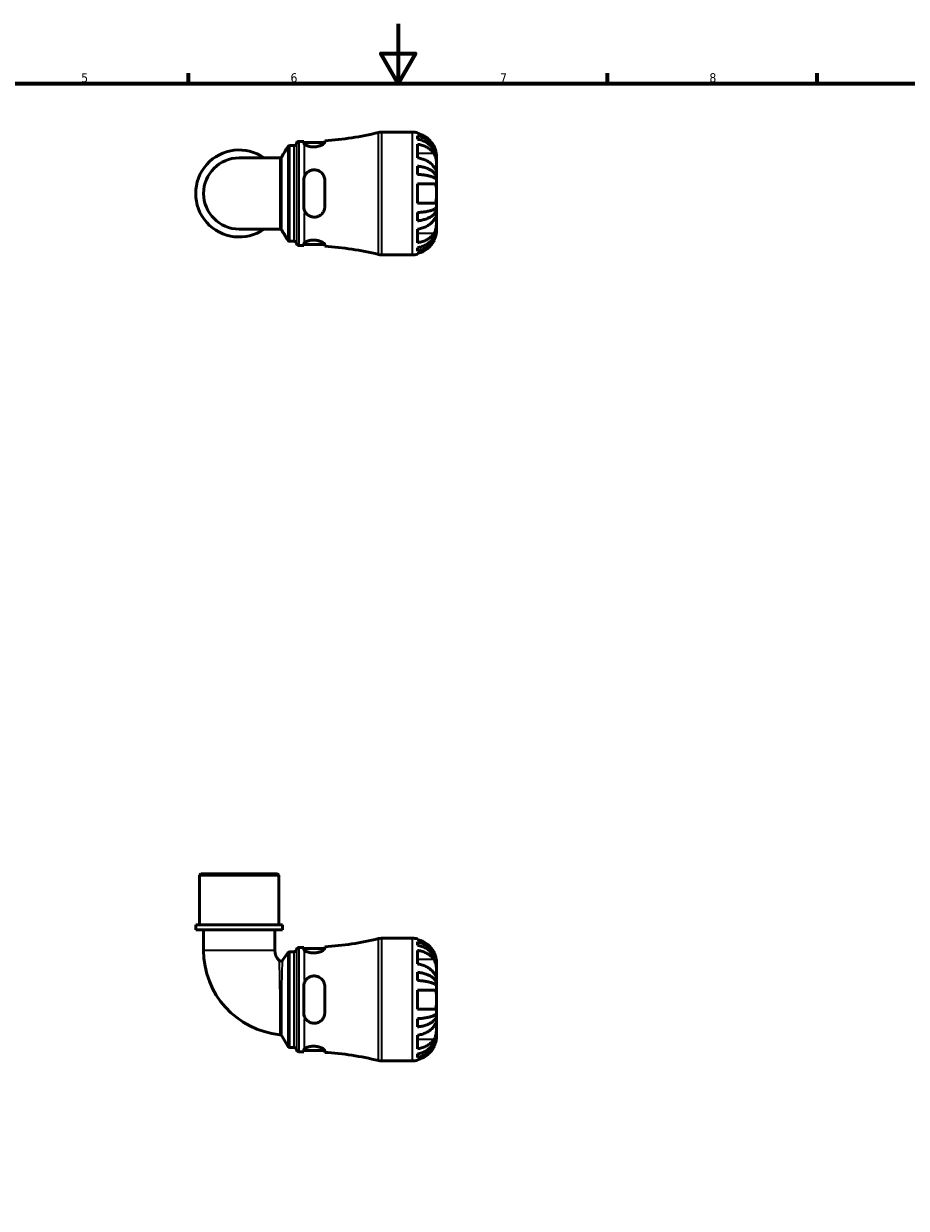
# Model space of a CAD drawing. Header units: millimetres. Extents: x 0 to 902, y -198 to 594.
# Tile 3 of 5: x 295 to 590, y 198 to 594. Entities that reach past the tile are written whole.
import ezdxf

# ---------------------------------------------------------------- set-up
doc = ezdxf.new("R2010")
doc.units = ezdxf.units.MM
for name, color, linetype, lineweight in [('Border (ANSI)', 7, 'Continuous', 70), ('Visible (ANSI)', 7, 'Continuous', 50), ('Visible Narrow (ANSI)', 7, 'Continuous', 35)]:
    doc.layers.add(name, color=color, linetype=linetype, lineweight=lineweight)
doc.styles.add('Note Text (ANSI)', font='tahoma.ttf')

# ---------------------------------------------------------------- blocks, each defined once
blk = doc.blocks.new('Borders Default Border')
at = {"layer": 'Border (ANSI)'}
for p, q in [((350.42, 574), (350.42, 577.45)), ((490.58, 574), (490.58, 577.45)), ((560.67, 574), (560.67, 577.45))]:
    blk.add_line(p, q, dxfattribs=at)
at = {"layer": 'Border (ANSI)', "flags": 128}
for points in [[(420.5, 594), (420.5, 574), (414.73, 584), (426.27, 584), (420.5, 574)], [(20, 20), (20, 574), (821, 574), (821, 20), (20, 20)]]:
    blk.add_lwpolyline(points, dxfattribs=at)
at = {"layer": 'Border (ANSI)', "color": 230, "true_color": 0xff0080, "char_height": 3.05, "attachment_point": 7, "style": 'Note Text (ANSI)'}
for s, insert in [('5', (314.48, 574.34)), ('6', (384.49, 574.34)), ('7', (454.6, 574.4)), ('8', (524.63, 574.33))]:
    blk.add_mtext(s, dxfattribs=dict(at, insert=insert))

msp = doc.modelspace()

# ---------------------------------------------------------------- linework, layer by layer
at = {"layer": 'Visible (ANSI)'}
for p, q in [((387.307, 554.663), (388.937, 554.663)), ((388.937, 554.663), (388.937, 554.098)), ((395.937, 554.323), (395.937, 554.88)), ((414.914, 557.738), (425.319, 557.738)), ((426.919, 557.576), (426.919, 557.323)), ((426.919, 556.549), (426.919, 555.405)), ((384.254, 553.228), (385.68, 553.228)), ((388.937, 554.263), (395.93, 554.263)), ((426.919, 553.703), (426.919, 549.178)), ((380.895, 549.136), (367.319, 549.136)), ((433.319, 548.934), (433.311, 548.934)), ((433.319, 548.934), (433.319, 549.738)), ((433.319, 548.627), (433.319, 548.934)), ((433.319, 546.077), (433.319, 548.627)), ((426.919, 546.381), (426.919, 543.619)), ((433.319, 542.389), (433.319, 546.077)), ((388.937, 541.638), (388.937, 532.838)), ((395.937, 532.838), (395.937, 541.638)), ((426.919, 540.438), (426.919, 534.038)), ((433.319, 542.389), (432.76, 542.389)), ((433.319, 541.65), (433.319, 542.389)), ((433.319, 537.238), (433.319, 541.65)), ((433.319, 532.826), (433.319, 537.238)), ((426.919, 530.857), (426.919, 528.095)), ((433.319, 532.087), (432.76, 532.087)), ((433.319, 532.087), (433.319, 532.826)), ((433.319, 528.399), (433.319, 532.087)), ((433.319, 525.848), (433.319, 528.399)), ((367.319, 525.34), (380.895, 525.34)), ((426.919, 525.298), (426.919, 520.773)), ((433.319, 525.542), (433.311, 525.542)), ((433.319, 525.542), (433.319, 525.848)), ((433.319, 524.738), (433.319, 525.542)), ((384.254, 521.248), (385.68, 521.248)), ((387.307, 519.813), (388.937, 519.813)), ((388.937, 520.378), (388.937, 519.813)), ((388.937, 520.213), (395.93, 520.213)), ((395.937, 519.596), (395.937, 520.153)), ((426.919, 519.071), (426.919, 517.927)), ((414.914, 516.738), (425.319, 516.738)), ((426.919, 517.153), (426.919, 516.9)), ((354.509, 309.741), (354.099, 309.331)), ((380.54, 309.331), (354.099, 309.331)), ((354.099, 292.741), (354.099, 309.331)), ((354.509, 309.741), (380.13, 309.741)), ((380.13, 309.741), (380.54, 309.331)), ((380.54, 292.741), (380.54, 309.331)), ((381.862, 292.741), (352.777, 292.741)), ((352.777, 291.041), (352.777, 292.741)), ((381.862, 291.041), (352.777, 291.041)), ((355.421, 291.041), (355.421, 284.209)), ((379.218, 291.041), (379.218, 284.209)), ((381.862, 291.041), (381.862, 292.741)), ((387.307, 285.166), (388.937, 285.166)), ((388.937, 285.166), (388.937, 284.602)), ((395.937, 284.826), (395.937, 285.383)), ((414.914, 288.241), (425.319, 288.241)), ((426.919, 288.08), (426.919, 287.826)), ((426.919, 287.053), (426.919, 285.909)), ((381.928, 280.989), (383.543, 283.371)), ((384.221, 283.731), (385.68, 283.731)), ((388.937, 284.766), (395.93, 284.766)), ((426.919, 284.206), (426.919, 279.681)), ((433.319, 279.437), (433.311, 279.437)), ((433.319, 279.437), (433.319, 280.241)), ((433.319, 279.131), (433.319, 279.437)), ((433.319, 276.58), (433.319, 279.131)), ((426.919, 276.884), (426.919, 274.122)), ((433.319, 272.892), (433.319, 276.58)), ((388.937, 272.141), (388.937, 263.341)), ((395.937, 263.341), (395.937, 272.141)), ((426.919, 270.941), (426.919, 264.541)), ((433.319, 272.892), (432.76, 272.892)), ((433.319, 272.153), (433.319, 272.892)), ((433.319, 267.741), (433.319, 272.153)), ((433.319, 263.33), (433.319, 267.741)), ((433.319, 262.591), (432.76, 262.591)), ((433.319, 262.591), (433.319, 263.33)), ((433.319, 258.902), (433.319, 262.591)), ((426.919, 261.36), (426.919, 258.598)), ((433.319, 256.352), (433.319, 258.902)), ((383.55, 252.161), (381.577, 255.579)), ((426.919, 255.802), (426.919, 251.276)), ((433.319, 256.046), (433.311, 256.046)), ((433.319, 256.046), (433.319, 256.352)), ((433.319, 255.241), (433.319, 256.046)), ((384.26, 251.751), (385.68, 251.751)), ((387.307, 250.316), (388.937, 250.316)), ((388.937, 250.881), (388.937, 250.316)), ((388.937, 250.716), (395.93, 250.716)), ((395.937, 250.099), (395.937, 250.657)), ((426.919, 249.574), (426.919, 248.43)), ((414.914, 247.241), (425.319, 247.241)), ((426.919, 247.656), (426.919, 247.403))]:
    msp.add_line(p, q, dxfattribs=at)
for centre, radius, start, end in [((387.307, 553.843), 0.82, 90, 172.81924), ((389.187, 659.726), 105.063, 273.68364, 283.63164), ((414.914, 553.638), 4.1, 90, 103.63164), ((425.319, 549.738), 8, 78.46304, 90), ((367.319, 537.238), 14.543, 54.9032, 305.0968), ((385.68, 554.048), 0.82, 270, 352.81924), ((367.319, 537.238), 11.898, 90, 270), ((385.68, 520.428), 0.82, 7.18076, 90), ((387.307, 520.633), 0.82, 187.18076, 270), ((389.187, 414.75), 105.063, 76.36836, 86.31636), ((414.914, 520.838), 4.1, 256.36836, 270), ((425.319, 524.738), 8, 270, 281.53696), ((387.307, 284.346), 0.82, 90, 172.81924), ((389.187, 390.229), 105.063, 273.68364, 283.63164), ((414.914, 284.141), 4.1, 90, 103.63164), ((425.319, 280.241), 8, 78.46304, 90), ((383.787, 284.209), 28.366, 180, 264.25757), ((383.787, 284.209), 4.569, 180, 227.40141), ((384.221, 282.911), 0.82, 90, 145.86958), ((385.68, 284.551), 0.82, 270, 352.81924), ((381.249, 281.449), 0.82, 227.40141, 325.86958), ((380.866, 255.169), 0.82, 30, 84.25757), ((384.26, 252.571), 0.82, 210, 270), ((385.68, 250.931), 0.82, 7.18076, 90), ((387.307, 251.136), 0.82, 187.18076, 270), ((389.187, 145.254), 105.063, 76.36836, 86.31636), ((414.914, 251.341), 4.1, 256.36836, 270), ((425.319, 255.241), 8, 270, 281.53696)]:
    msp.add_arc(centre, radius, start, end, dxfattribs=at)
for points, knots in [([(432.502, 552.938), (432.346, 553.262), (432.162, 553.589), (431.655, 554.356), (431.305, 554.779), (430.605, 555.484), (430.191, 555.833), (429.297, 556.435), (428.818, 556.688), (427.923, 557.061), (427.427, 557.218), (426.919, 557.323)], [4.03217579, 4.03217579, 4.03217579, 4.03217579, 4.13513094, 4.13513094, 4.28512034, 4.28512034, 4.43331426, 4.43331426, 4.58150818, 4.58150818, 4.72425651, 4.72425651, 4.72425651, 4.72425651]), ([(426.919, 556.549), (427.432, 556.448), (427.934, 556.295), (428.834, 555.934), (429.313, 555.69), (430.208, 555.11), (430.623, 554.774), (431.322, 554.097), (431.669, 553.693), (432.268, 552.824), (432.519, 552.359), (432.898, 551.472), (433.06, 550.968), (433.27, 549.94), (433.319, 549.415), (433.319, 548.934)], [0.1517731, 0.1517731, 0.1517731, 0.1517731, 0.2959053, 0.2959053, 0.44402, 0.44402, 0.5921347, 0.5921347, 0.7405595, 0.7405595, 0.8889844, 0.8889844, 1.0379976, 1.0379976, 1.1870108, 1.1870108, 1.1870108, 1.1870108]), ([(433.319, 548.627), (433.319, 549.055), (433.27, 549.523), (433.06, 550.438), (432.898, 550.887), (432.519, 551.676), (432.268, 552.09), (431.669, 552.864), (431.322, 553.223), (430.623, 553.825), (430.208, 554.125), (429.313, 554.64), (428.834, 554.857), (427.934, 555.179), (427.432, 555.315), (426.919, 555.405)], [3.5727317, 3.5727317, 3.5727317, 3.5727317, 3.721745, 3.721745, 3.8707582, 3.8707582, 4.019183, 4.019183, 4.1676079, 4.1676079, 4.3157226, 4.3157226, 4.4638373, 4.4638373, 4.6079695, 4.6079695, 4.6079695, 4.6079695]), ([(383.548, 552.826), (383.561, 552.846), (383.575, 552.87), (383.614, 552.922), (383.638, 552.951), (383.702, 553.016), (383.742, 553.052), (383.847, 553.123), (383.913, 553.158), (384.07, 553.211), (384.162, 553.228), (384.254, 553.228)], [3.1404659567, 3.1404659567, 3.1404659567, 3.1404659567, 3.1406939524, 3.1406939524, 3.1409219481, 3.1409219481, 3.1411499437, 3.1411499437, 3.1413779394, 3.1413779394, 3.1416059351, 3.1416059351, 3.1416059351, 3.1416059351]), ([(395.937, 554.323), (395.937, 554.279), (395.925, 554.233), (395.836, 554.049), (395.685, 553.895), (395.225, 553.572), (394.912, 553.403), (394.205, 553.125), (393.829, 553.013), (393.039, 552.863), (392.639, 552.823), (391.817, 552.82), (391.41, 552.861), (390.639, 553.009), (390.285, 553.118), (389.638, 553.386), (389.367, 553.549), (389.187, 553.705)], [-1.003941, -1.003941, -1.003941, -1.003941, -0.951779, -0.951779, -0.8096244, -0.8096244, -0.6614293, -0.6614293, -0.5314993, -0.5314993, -0.4100475, -0.4100475, -0.2839859, -0.2839859, -0.1527824, -0.1527824, -0.000048, -0.000048, -0.000048, -0.000048]), ([(426.919, 553.703), (427.427, 553.629), (427.923, 553.517), (428.818, 553.254), (429.297, 553.075), (430.191, 552.649), (430.605, 552.403), (431.305, 551.904), (431.655, 551.605), (432.162, 551.063), (432.346, 550.832), (432.502, 550.602)], [0.1517835, 0.1517835, 0.1517835, 0.1517835, 0.29453183, 0.29453183, 0.44272575, 0.44272575, 0.59091966, 0.59091966, 0.74090906, 0.74090906, 0.84386421, 0.84386421, 0.84386421, 0.84386421]), ([(433.319, 549.738), (433.319, 549.738), (433.321, 549.815), (433.309, 550.091), (433.297, 550.269), (433.239, 550.7), (433.195, 550.945), (433.083, 551.402), (433.027, 551.598), (432.897, 551.996), (432.824, 552.196), (432.668, 552.578), (432.588, 552.759), (432.502, 552.938)], [-2.21111993, -2.21111993, -2.21111993, -2.21111993, -2.0898399, -2.0898399, -1.98614814, -1.98614814, -1.88775858, -1.88775858, -1.81973063, -1.81973063, -1.75376732, -1.75376732, -1.69399568, -1.69399568, -1.69399568, -1.69399568]), ([(432.502, 550.602), (432.569, 550.503), (432.634, 550.396), (432.78, 550.118), (432.858, 549.941), (432.993, 549.565), (433.05, 549.369), (433.164, 548.884), (433.211, 548.594), (433.289, 547.896), (433.306, 547.495), (433.321, 546.73), (433.319, 546.376), (433.319, 546.077)], [-0.51605321, -0.51605321, -0.51605321, -0.51605321, -0.46927389, -0.46927389, -0.40272959, -0.40272959, -0.33754407, -0.33754407, -0.24860938, -0.24860938, -0.12674173, -0.12674173, 0, 0, 0, 0]), ([(380.895, 549.136), (380.983, 549.136), (381.07, 549.151), (381.225, 549.201), (381.292, 549.236), (381.399, 549.306), (381.44, 549.342), (381.506, 549.408), (381.531, 549.438), (381.571, 549.491), (381.586, 549.515), (381.599, 549.536), (381.6, 549.537), (381.6, 549.538)], [-1.5567542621, -1.5567542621, -1.5567542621, -1.5567542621, -1.555340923, -1.555340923, -1.5538739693, -1.5538739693, -1.5524070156, -1.5524070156, -1.5509400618, -1.5509400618, -1.5494731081, -1.5494731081, -1.5494194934, -1.5494194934, -1.5494194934, -1.5494194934]), ([(432.502, 546.077), (432.346, 546.306), (432.162, 546.537), (431.655, 547.08), (431.305, 547.378), (430.605, 547.877), (430.191, 548.124), (429.297, 548.549), (428.818, 548.728), (427.923, 548.992), (427.427, 549.103), (426.919, 549.178)], [4.03217579, 4.03217579, 4.03217579, 4.03217579, 4.13513094, 4.13513094, 4.28512034, 4.28512034, 4.43331426, 4.43331426, 4.58150818, 4.58150818, 4.72425651, 4.72425651, 4.72425651, 4.72425651]), ([(389.187, 542.937), (389.33, 543.296), (389.532, 543.629), (390.052, 544.233), (390.375, 544.497), (391.091, 544.893), (391.474, 545.028), (392.282, 545.159), (392.694, 545.152), (393.507, 544.997), (393.895, 544.846), (394.663, 544.383), (395.021, 544.047), (395.577, 543.258), (395.773, 542.805), (395.914, 542.098), (395.937, 541.869), (395.937, 541.638)], [-1.0740187, -1.0740187, -1.0740187, -1.0740187, -0.9522333, -0.9522333, -0.8233641, -0.8233641, -0.7007073, -0.7007073, -0.5768392, -0.5768392, -0.4496686, -0.4496686, -0.2965852, -0.2965852, -0.1421387, -0.1421387, -0.0703326, -0.0703326, -0.0703326, -0.0703326]), ([(426.919, 546.381), (427.432, 546.328), (427.934, 546.248), (428.834, 546.058), (429.313, 545.931), (430.208, 545.627), (430.623, 545.45), (431.322, 545.095), (431.669, 544.884), (432.268, 544.428), (432.519, 544.184), (432.898, 543.719), (433.06, 543.455), (433.27, 542.916), (433.319, 542.641), (433.319, 542.389)], [0.1517731, 0.1517731, 0.1517731, 0.1517731, 0.2959053, 0.2959053, 0.44402, 0.44402, 0.5921347, 0.5921347, 0.7405595, 0.7405595, 0.8889844, 0.8889844, 1.0379976, 1.0379976, 1.1870108, 1.1870108, 1.1870108, 1.1870108]), ([(433.319, 541.65), (433.319, 541.774), (433.27, 541.91), (433.06, 542.176), (432.898, 542.306), (432.519, 542.535), (432.268, 542.656), (431.669, 542.881), (431.322, 542.985), (430.623, 543.16), (430.208, 543.247), (429.313, 543.397), (428.834, 543.46), (427.934, 543.553), (427.432, 543.593), (426.919, 543.619)], [3.5727317, 3.5727317, 3.5727317, 3.5727317, 3.721745, 3.721745, 3.8707582, 3.8707582, 4.019183, 4.019183, 4.1676079, 4.1676079, 4.3157226, 4.3157226, 4.4638373, 4.4638373, 4.6079695, 4.6079695, 4.6079695, 4.6079695]), ([(433.319, 546.077), (433.319, 545.929), (433.319, 545.796), (433.318, 545.556), (433.317, 545.452), (433.306, 545.242), (433.292, 545.167), (433.23, 545.126), (433.185, 545.154), (433.073, 545.275), (433.017, 545.345), (432.886, 545.521), (432.813, 545.625), (432.66, 545.845), (432.583, 545.957), (432.502, 546.077)], [0, 0, 0, 0, 0.0626039, 0.0626039, 0.12946018, 0.12946018, 0.23227607, 0.23227607, 0.32766079, 0.32766079, 0.39439512, 0.39439512, 0.45981717, 0.45981717, 0.51643089, 0.51643089, 0.51643089, 0.51643089]), ([(426.919, 540.438), (427.427, 540.438), (427.923, 540.438), (428.818, 540.438), (429.297, 540.438), (430.191, 540.438), (430.605, 540.438), (431.305, 540.438), (431.655, 540.438), (432.162, 540.438), (432.346, 540.438), (432.502, 540.438)], [0.1517835, 0.1517835, 0.1517835, 0.1517835, 0.29453183, 0.29453183, 0.44272575, 0.44272575, 0.59091966, 0.59091966, 0.74090906, 0.74090906, 0.84386421, 0.84386421, 0.84386421, 0.84386421]), ([(432.502, 540.438), (432.567, 540.438), (432.629, 540.429), (432.776, 540.385), (432.855, 540.337), (432.992, 540.201), (433.05, 540.114), (433.164, 539.862), (433.211, 539.683), (433.289, 539.184), (433.306, 538.843), (433.321, 538.078), (433.319, 537.66), (433.319, 537.238)], [-0.5159245, -0.5159245, -0.5159245, -0.5159245, -0.47074715, -0.47074715, -0.40311077, -0.40311077, -0.33740557, -0.33740557, -0.24866964, -0.24866964, -0.12673966, -0.12673966, 0, 0, 0, 0]), ([(433.319, 537.238), (433.319, 536.834), (433.321, 536.433), (433.309, 535.738), (433.297, 535.44), (433.239, 534.928), (433.195, 534.714), (433.083, 534.422), (433.027, 534.324), (432.897, 534.173), (432.824, 534.119), (432.668, 534.053), (432.588, 534.038), (432.502, 534.038)], [-2.21111993, -2.21111993, -2.21111993, -2.21111993, -2.0898399, -2.0898399, -1.98614814, -1.98614814, -1.88775858, -1.88775858, -1.81973063, -1.81973063, -1.75376732, -1.75376732, -1.69399568, -1.69399568, -1.69399568, -1.69399568]), ([(395.937, 532.838), (395.937, 532.67), (395.925, 532.503), (395.836, 531.889), (395.685, 531.46), (395.225, 530.672), (394.912, 530.319), (394.205, 529.789), (393.829, 529.599), (393.039, 529.367), (392.639, 529.321), (391.817, 529.368), (391.41, 529.466), (390.639, 529.805), (390.285, 530.046), (389.638, 530.68), (389.367, 531.089), (389.187, 531.539)], [-1.003941, -1.003941, -1.003941, -1.003941, -0.951779, -0.951779, -0.8096244, -0.8096244, -0.6614293, -0.6614293, -0.5314993, -0.5314993, -0.4100475, -0.4100475, -0.2839859, -0.2839859, -0.1527824, -0.1527824, -0.000048, -0.000048, -0.000048, -0.000048]), ([(432.502, 534.038), (432.346, 534.038), (432.162, 534.038), (431.655, 534.038), (431.305, 534.038), (430.605, 534.038), (430.191, 534.038), (429.297, 534.038), (428.818, 534.038), (427.923, 534.038), (427.427, 534.038), (426.919, 534.038)], [4.03217579, 4.03217579, 4.03217579, 4.03217579, 4.13513094, 4.13513094, 4.28512034, 4.28512034, 4.43331426, 4.43331426, 4.58150818, 4.58150818, 4.72425651, 4.72425651, 4.72425651, 4.72425651]), ([(426.919, 530.857), (427.432, 530.883), (427.934, 530.923), (428.834, 531.016), (429.313, 531.079), (430.208, 531.229), (430.623, 531.316), (431.322, 531.491), (431.669, 531.595), (432.268, 531.82), (432.519, 531.941), (432.898, 532.17), (433.06, 532.3), (433.27, 532.566), (433.319, 532.702), (433.319, 532.826)], [0.1517731, 0.1517731, 0.1517731, 0.1517731, 0.2959053, 0.2959053, 0.44402, 0.44402, 0.5921347, 0.5921347, 0.7405595, 0.7405595, 0.8889844, 0.8889844, 1.0379976, 1.0379976, 1.1870108, 1.1870108, 1.1870108, 1.1870108]), ([(433.319, 532.087), (433.319, 531.835), (433.27, 531.56), (433.06, 531.021), (432.898, 530.757), (432.519, 530.292), (432.268, 530.048), (431.669, 529.592), (431.322, 529.38), (430.623, 529.025), (430.208, 528.849), (429.313, 528.545), (428.834, 528.418), (427.934, 528.228), (427.432, 528.148), (426.919, 528.095)], [3.5727317, 3.5727317, 3.5727317, 3.5727317, 3.721745, 3.721745, 3.8707582, 3.8707582, 4.019183, 4.019183, 4.1676079, 4.1676079, 4.3157226, 4.3157226, 4.4638373, 4.4638373, 4.6079695, 4.6079695, 4.6079695, 4.6079695]), ([(426.919, 525.298), (427.427, 525.373), (427.923, 525.484), (428.818, 525.748), (429.297, 525.927), (430.191, 526.352), (430.605, 526.599), (431.305, 527.098), (431.655, 527.396), (432.162, 527.939), (432.346, 528.17), (432.502, 528.399)], [0.1517835, 0.1517835, 0.1517835, 0.1517835, 0.29453183, 0.29453183, 0.44272575, 0.44272575, 0.59091966, 0.59091966, 0.74090906, 0.74090906, 0.84386421, 0.84386421, 0.84386421, 0.84386421]), ([(432.502, 528.399), (432.569, 528.499), (432.634, 528.593), (432.78, 528.805), (432.858, 528.915), (432.993, 529.1), (433.05, 529.174), (433.164, 529.303), (433.211, 529.34), (433.289, 529.331), (433.306, 529.25), (433.321, 528.934), (433.319, 528.698), (433.319, 528.399)], [-0.51605321, -0.51605321, -0.51605321, -0.51605321, -0.46927389, -0.46927389, -0.40272959, -0.40272959, -0.33754407, -0.33754407, -0.24860938, -0.24860938, -0.12674173, -0.12674173, 0, 0, 0, 0]), ([(433.319, 528.399), (433.319, 528.252), (433.319, 528.09), (433.318, 527.731), (433.317, 527.534), (433.306, 527.01), (433.292, 526.674), (433.23, 526.019), (433.185, 525.705), (433.073, 525.191), (433.017, 524.988), (432.886, 524.607), (432.813, 524.43), (432.66, 524.124), (432.583, 523.994), (432.502, 523.874)], [0, 0, 0, 0, 0.0626039, 0.0626039, 0.12946018, 0.12946018, 0.23227607, 0.23227607, 0.32766079, 0.32766079, 0.39439512, 0.39439512, 0.45981717, 0.45981717, 0.51643089, 0.51643089, 0.51643089, 0.51643089]), ([(381.6, 524.938), (381.588, 524.959), (381.573, 524.982), (381.534, 525.035), (381.509, 525.065), (381.445, 525.13), (381.404, 525.166), (381.299, 525.236), (381.233, 525.271), (381.077, 525.323), (380.986, 525.34), (380.895, 525.34)], [1.5494339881, 1.5494339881, 1.5494339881, 1.5494339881, 1.5509009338, 1.5509009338, 1.5523678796, 1.5523678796, 1.5538348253, 1.5538348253, 1.5553017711, 1.5553017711, 1.5567687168, 1.5567687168, 1.5567687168, 1.5567687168]), ([(426.919, 519.071), (427.432, 519.161), (427.934, 519.297), (428.834, 519.619), (429.313, 519.836), (430.208, 520.351), (430.623, 520.65), (431.322, 521.253), (431.669, 521.612), (432.268, 522.386), (432.519, 522.8), (432.898, 523.589), (433.06, 524.038), (433.27, 524.953), (433.319, 525.42), (433.319, 525.848)], [0.1517731, 0.1517731, 0.1517731, 0.1517731, 0.2959053, 0.2959053, 0.44402, 0.44402, 0.5921347, 0.5921347, 0.7405595, 0.7405595, 0.8889844, 0.8889844, 1.0379976, 1.0379976, 1.1870108, 1.1870108, 1.1870108, 1.1870108]), ([(433.319, 525.542), (433.319, 525.061), (433.27, 524.536), (433.06, 523.507), (432.898, 523.004), (432.519, 522.117), (432.268, 521.652), (431.669, 520.782), (431.322, 520.379), (430.623, 519.702), (430.208, 519.366), (429.313, 518.786), (428.834, 518.542), (427.934, 518.181), (427.432, 518.028), (426.919, 517.927)], [3.5727317, 3.5727317, 3.5727317, 3.5727317, 3.721745, 3.721745, 3.8707582, 3.8707582, 4.019183, 4.019183, 4.1676079, 4.1676079, 4.3157226, 4.3157226, 4.4638373, 4.4638373, 4.6079695, 4.6079695, 4.6079695, 4.6079695]), ([(432.502, 523.874), (432.346, 523.644), (432.162, 523.413), (431.655, 522.871), (431.305, 522.572), (430.605, 522.073), (430.191, 521.827), (429.297, 521.401), (428.818, 521.222), (427.923, 520.959), (427.427, 520.847), (426.919, 520.773)], [4.03217579, 4.03217579, 4.03217579, 4.03217579, 4.13513094, 4.13513094, 4.28512034, 4.28512034, 4.43331426, 4.43331426, 4.58150818, 4.58150818, 4.72425651, 4.72425651, 4.72425651, 4.72425651]), ([(432.502, 521.538), (432.567, 521.674), (432.629, 521.811), (432.776, 522.156), (432.855, 522.363), (432.992, 522.764), (433.05, 522.957), (433.164, 523.392), (433.211, 523.623), (433.289, 524.111), (433.306, 524.336), (433.321, 524.654), (433.319, 524.738), (433.319, 524.738)], [-0.5159245, -0.5159245, -0.5159245, -0.5159245, -0.47074715, -0.47074715, -0.40311077, -0.40311077, -0.33740557, -0.33740557, -0.24866964, -0.24866964, -0.12673966, -0.12673966, 0, 0, 0, 0]), ([(384.254, 521.248), (384.167, 521.248), (384.08, 521.263), (383.924, 521.313), (383.857, 521.347), (383.75, 521.418), (383.708, 521.454), (383.643, 521.52), (383.618, 521.549), (383.578, 521.602), (383.563, 521.626), (383.55, 521.648), (383.549, 521.649), (383.548, 521.65)], [6.2831886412, 6.2831886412, 6.2831886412, 6.2831886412, 6.2834044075, 6.2834044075, 6.2836324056, 6.2836324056, 6.2838604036, 6.2838604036, 6.2840884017, 6.2840884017, 6.2843163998, 6.2843163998, 6.2843286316, 6.2843286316, 6.2843286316, 6.2843286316]), ([(389.187, 520.771), (389.33, 520.895), (389.532, 521.024), (390.052, 521.271), (390.375, 521.389), (391.091, 521.565), (391.474, 521.624), (392.282, 521.667), (392.694, 521.649), (393.507, 521.537), (393.895, 521.443), (394.663, 521.187), (395.021, 521.017), (395.577, 520.674), (395.773, 520.501), (395.914, 520.278), (395.937, 520.213), (395.937, 520.153)], [-1.0740187, -1.0740187, -1.0740187, -1.0740187, -0.9522333, -0.9522333, -0.8233641, -0.8233641, -0.7007073, -0.7007073, -0.5768392, -0.5768392, -0.4496686, -0.4496686, -0.2965852, -0.2965852, -0.1421387, -0.1421387, -0.0703326, -0.0703326, -0.0703326, -0.0703326]), ([(426.919, 517.153), (427.427, 517.258), (427.923, 517.415), (428.818, 517.788), (429.297, 518.041), (430.191, 518.643), (430.605, 518.992), (431.305, 519.697), (431.655, 520.12), (432.162, 520.887), (432.346, 521.214), (432.502, 521.538)], [0.1517835, 0.1517835, 0.1517835, 0.1517835, 0.29453183, 0.29453183, 0.44272575, 0.44272575, 0.59091966, 0.59091966, 0.74090906, 0.74090906, 0.84386421, 0.84386421, 0.84386421, 0.84386421]), ([(432.502, 283.441), (432.346, 283.766), (432.162, 284.093), (431.655, 284.859), (431.305, 285.282), (430.605, 285.988), (430.191, 286.336), (429.297, 286.938), (428.818, 287.191), (427.923, 287.564), (427.427, 287.721), (426.919, 287.826)], [4.03217579, 4.03217579, 4.03217579, 4.03217579, 4.13513094, 4.13513094, 4.28512034, 4.28512034, 4.43331426, 4.43331426, 4.58150818, 4.58150818, 4.72425651, 4.72425651, 4.72425651, 4.72425651]), ([(426.919, 287.053), (427.432, 286.951), (427.934, 286.798), (428.834, 286.437), (429.313, 286.193), (430.208, 285.614), (430.623, 285.278), (431.322, 284.6), (431.669, 284.197), (432.268, 283.328), (432.519, 282.862), (432.898, 281.975), (433.06, 281.472), (433.27, 280.443), (433.319, 279.918), (433.319, 279.437)], [0.1517731, 0.1517731, 0.1517731, 0.1517731, 0.2959053, 0.2959053, 0.44402, 0.44402, 0.5921347, 0.5921347, 0.7405595, 0.7405595, 0.8889844, 0.8889844, 1.0379976, 1.0379976, 1.1870108, 1.1870108, 1.1870108, 1.1870108]), ([(433.319, 279.131), (433.319, 279.559), (433.27, 280.026), (433.06, 280.942), (432.898, 281.39), (432.519, 282.179), (432.268, 282.594), (431.669, 283.367), (431.322, 283.726), (430.623, 284.329), (430.208, 284.628), (429.313, 285.144), (428.834, 285.361), (427.934, 285.682), (427.432, 285.818), (426.919, 285.909)], [3.5727317, 3.5727317, 3.5727317, 3.5727317, 3.721745, 3.721745, 3.8707582, 3.8707582, 4.019183, 4.019183, 4.1676079, 4.1676079, 4.3157226, 4.3157226, 4.4638373, 4.4638373, 4.6079695, 4.6079695, 4.6079695, 4.6079695]), ([(395.937, 284.826), (395.937, 284.783), (395.925, 284.736), (395.836, 284.553), (395.685, 284.399), (395.226, 284.075), (394.912, 283.906), (394.205, 283.629), (393.829, 283.516), (393.039, 283.366), (392.64, 283.327), (391.818, 283.324), (391.411, 283.364), (390.639, 283.512), (390.286, 283.622), (389.639, 283.89), (389.367, 284.052), (389.187, 284.208)], [-1.0038925, -1.0038925, -1.0038925, -1.0038925, -0.9517513, -0.9517513, -0.809626, -0.809626, -0.6614249, -0.6614249, -0.5314896, -0.5314896, -0.4100378, -0.4100378, -0.283979, -0.283979, -0.1527801, -0.1527801, 0, 0, 0, 0]), ([(426.919, 284.206), (427.427, 284.132), (427.923, 284.021), (428.818, 283.757), (429.297, 283.578), (430.191, 283.153), (430.605, 282.906), (431.305, 282.407), (431.655, 282.108), (432.162, 281.566), (432.346, 281.335), (432.502, 281.106)], [0.1517835, 0.1517835, 0.1517835, 0.1517835, 0.29453183, 0.29453183, 0.44272575, 0.44272575, 0.59091966, 0.59091966, 0.74090906, 0.74090906, 0.84386421, 0.84386421, 0.84386421, 0.84386421]), ([(433.319, 280.241), (433.319, 280.241), (433.319, 280.267), (433.318, 280.371), (433.316, 280.455), (433.298, 280.747), (433.274, 280.997), (433.181, 281.505), (433.13, 281.73), (433.019, 282.125), (432.969, 282.285), (432.859, 282.602), (432.801, 282.756), (432.665, 283.088), (432.586, 283.266), (432.502, 283.441)], [0, 0, 0, 0, 0.06960453, 0.06960453, 0.14559569, 0.14559569, 0.26884906, 0.26884906, 0.35168426, 0.35168426, 0.40551291, 0.40551291, 0.45571277, 0.45571277, 0.51333093, 0.51333093, 0.51333093, 0.51333093]), ([(432.502, 276.58), (432.346, 276.809), (432.162, 277.041), (431.655, 277.583), (431.305, 277.882), (430.605, 278.381), (430.191, 278.627), (429.297, 279.053), (428.818, 279.231), (427.923, 279.495), (427.427, 279.607), (426.919, 279.681)], [4.03217579, 4.03217579, 4.03217579, 4.03217579, 4.13513094, 4.13513094, 4.28512034, 4.28512034, 4.43331426, 4.43331426, 4.58150818, 4.58150818, 4.72425651, 4.72425651, 4.72425651, 4.72425651]), ([(432.502, 281.106), (432.569, 281.006), (432.634, 280.899), (432.78, 280.621), (432.858, 280.444), (432.993, 280.069), (433.05, 279.872), (433.164, 279.388), (433.211, 279.097), (433.289, 278.399), (433.306, 277.999), (433.321, 277.234), (433.319, 276.879), (433.319, 276.58)], [-0.51605321, -0.51605321, -0.51605321, -0.51605321, -0.46927389, -0.46927389, -0.40272959, -0.40272959, -0.33754407, -0.33754407, -0.24860938, -0.24860938, -0.12674173, -0.12674173, 0, 0, 0, 0]), ([(389.187, 273.44), (389.33, 273.799), (389.532, 274.132), (390.052, 274.736), (390.375, 275.001), (391.091, 275.397), (391.474, 275.531), (392.282, 275.662), (392.694, 275.656), (393.507, 275.5), (393.895, 275.349), (394.663, 274.886), (395.021, 274.551), (395.577, 273.761), (395.773, 273.308), (395.914, 272.601), (395.937, 272.372), (395.937, 272.141)], [-1.0740187, -1.0740187, -1.0740187, -1.0740187, -0.9522333, -0.9522333, -0.8233641, -0.8233641, -0.7007073, -0.7007073, -0.5768392, -0.5768392, -0.4496686, -0.4496686, -0.2965852, -0.2965852, -0.1421387, -0.1421387, -0.0703326, -0.0703326, -0.0703326, -0.0703326]), ([(426.919, 276.884), (427.432, 276.831), (427.934, 276.751), (428.834, 276.562), (429.313, 276.434), (430.208, 276.13), (430.623, 275.954), (431.322, 275.599), (431.669, 275.387), (432.268, 274.932), (432.519, 274.688), (432.898, 274.223), (433.06, 273.959), (433.27, 273.419), (433.319, 273.144), (433.319, 272.892)], [0.1517731, 0.1517731, 0.1517731, 0.1517731, 0.2959053, 0.2959053, 0.44402, 0.44402, 0.5921347, 0.5921347, 0.7405595, 0.7405595, 0.8889844, 0.8889844, 1.0379976, 1.0379976, 1.1870108, 1.1870108, 1.1870108, 1.1870108]), ([(433.319, 272.153), (433.319, 272.277), (433.27, 272.413), (433.06, 272.679), (432.898, 272.809), (432.519, 273.039), (432.268, 273.159), (431.669, 273.384), (431.322, 273.488), (430.623, 273.663), (430.208, 273.75), (429.313, 273.9), (428.834, 273.963), (427.934, 274.057), (427.432, 274.096), (426.919, 274.122)], [3.5727317, 3.5727317, 3.5727317, 3.5727317, 3.721745, 3.721745, 3.8707582, 3.8707582, 4.019183, 4.019183, 4.1676079, 4.1676079, 4.3157226, 4.3157226, 4.4638373, 4.4638373, 4.6079695, 4.6079695, 4.6079695, 4.6079695]), ([(433.319, 276.58), (433.319, 276.433), (433.319, 276.3), (433.318, 276.06), (433.317, 275.956), (433.306, 275.745), (433.292, 275.67), (433.23, 275.629), (433.185, 275.657), (433.073, 275.778), (433.017, 275.849), (432.886, 276.025), (432.813, 276.128), (432.66, 276.348), (432.583, 276.46), (432.502, 276.58)], [0, 0, 0, 0, 0.0626039, 0.0626039, 0.12946018, 0.12946018, 0.23227607, 0.23227607, 0.32766079, 0.32766079, 0.39439512, 0.39439512, 0.45981717, 0.45981717, 0.51643089, 0.51643089, 0.51643089, 0.51643089]), ([(426.919, 270.941), (427.427, 270.941), (427.923, 270.941), (428.818, 270.941), (429.297, 270.941), (430.191, 270.941), (430.605, 270.941), (431.305, 270.941), (431.655, 270.941), (432.162, 270.941), (432.346, 270.941), (432.502, 270.941)], [0.1517835, 0.1517835, 0.1517835, 0.1517835, 0.29453183, 0.29453183, 0.44272575, 0.44272575, 0.59091966, 0.59091966, 0.74090906, 0.74090906, 0.84386421, 0.84386421, 0.84386421, 0.84386421]), ([(432.502, 270.941), (432.567, 270.941), (432.629, 270.933), (432.776, 270.888), (432.855, 270.841), (432.992, 270.704), (433.05, 270.617), (433.164, 270.365), (433.211, 270.186), (433.289, 269.687), (433.306, 269.346), (433.321, 268.582), (433.319, 268.164), (433.319, 267.741)], [-0.5159245, -0.5159245, -0.5159245, -0.5159245, -0.47074715, -0.47074715, -0.40311077, -0.40311077, -0.33740557, -0.33740557, -0.24866964, -0.24866964, -0.12673966, -0.12673966, 0, 0, 0, 0]), ([(433.319, 267.741), (433.319, 267.337), (433.321, 266.937), (433.309, 266.241), (433.297, 265.943), (433.239, 265.431), (433.195, 265.217), (433.083, 264.926), (433.027, 264.827), (432.897, 264.676), (432.824, 264.622), (432.668, 264.556), (432.588, 264.541), (432.502, 264.541)], [-2.21111993, -2.21111993, -2.21111993, -2.21111993, -2.0898399, -2.0898399, -1.98614814, -1.98614814, -1.88775858, -1.88775858, -1.81973063, -1.81973063, -1.75376732, -1.75376732, -1.69399568, -1.69399568, -1.69399568, -1.69399568]), ([(395.937, 263.341), (395.937, 263.174), (395.925, 263.007), (395.836, 262.392), (395.685, 261.963), (395.225, 261.176), (394.912, 260.822), (394.205, 260.293), (393.829, 260.102), (393.039, 259.871), (392.639, 259.824), (391.817, 259.871), (391.41, 259.97), (390.639, 260.308), (390.285, 260.549), (389.638, 261.183), (389.367, 261.592), (389.187, 262.042)], [-1.003941, -1.003941, -1.003941, -1.003941, -0.951779, -0.951779, -0.8096244, -0.8096244, -0.6614293, -0.6614293, -0.5314993, -0.5314993, -0.4100475, -0.4100475, -0.2839859, -0.2839859, -0.1527824, -0.1527824, -0.000048, -0.000048, -0.000048, -0.000048]), ([(432.502, 264.541), (432.346, 264.541), (432.162, 264.541), (431.655, 264.541), (431.305, 264.541), (430.605, 264.541), (430.191, 264.541), (429.297, 264.541), (428.818, 264.541), (427.923, 264.541), (427.427, 264.541), (426.919, 264.541)], [4.03217579, 4.03217579, 4.03217579, 4.03217579, 4.13513094, 4.13513094, 4.28512034, 4.28512034, 4.43331426, 4.43331426, 4.58150818, 4.58150818, 4.72425651, 4.72425651, 4.72425651, 4.72425651]), ([(426.919, 261.36), (427.432, 261.386), (427.934, 261.426), (428.834, 261.519), (429.313, 261.582), (430.208, 261.732), (430.623, 261.819), (431.322, 261.994), (431.669, 262.099), (432.268, 262.324), (432.519, 262.444), (432.898, 262.673), (433.06, 262.803), (433.27, 263.07), (433.319, 263.205), (433.319, 263.33)], [0.1517731, 0.1517731, 0.1517731, 0.1517731, 0.2959053, 0.2959053, 0.44402, 0.44402, 0.5921347, 0.5921347, 0.7405595, 0.7405595, 0.8889844, 0.8889844, 1.0379976, 1.0379976, 1.1870108, 1.1870108, 1.1870108, 1.1870108]), ([(433.319, 262.591), (433.319, 262.339), (433.27, 262.063), (433.06, 261.524), (432.898, 261.26), (432.519, 260.795), (432.268, 260.551), (431.669, 260.095), (431.322, 259.884), (430.623, 259.529), (430.208, 259.353), (429.313, 259.049), (428.834, 258.921), (427.934, 258.732), (427.432, 258.651), (426.919, 258.598)], [3.5727317, 3.5727317, 3.5727317, 3.5727317, 3.721745, 3.721745, 3.8707582, 3.8707582, 4.019183, 4.019183, 4.1676079, 4.1676079, 4.3157226, 4.3157226, 4.4638373, 4.4638373, 4.6079695, 4.6079695, 4.6079695, 4.6079695]), ([(426.919, 255.802), (427.427, 255.876), (427.923, 255.987), (428.818, 256.251), (429.297, 256.43), (430.191, 256.855), (430.605, 257.102), (431.305, 257.601), (431.655, 257.9), (432.162, 258.442), (432.346, 258.673), (432.502, 258.902)], [0.1517835, 0.1517835, 0.1517835, 0.1517835, 0.29453183, 0.29453183, 0.44272575, 0.44272575, 0.59091966, 0.59091966, 0.74090906, 0.74090906, 0.84386421, 0.84386421, 0.84386421, 0.84386421]), ([(432.502, 258.902), (432.569, 259.002), (432.634, 259.096), (432.78, 259.308), (432.858, 259.418), (432.993, 259.603), (433.05, 259.677), (433.164, 259.806), (433.211, 259.843), (433.289, 259.834), (433.306, 259.753), (433.321, 259.438), (433.319, 259.201), (433.319, 258.902)], [-0.51605321, -0.51605321, -0.51605321, -0.51605321, -0.46927389, -0.46927389, -0.40272959, -0.40272959, -0.33754407, -0.33754407, -0.24860938, -0.24860938, -0.12674173, -0.12674173, 0, 0, 0, 0]), ([(433.319, 258.902), (433.319, 258.755), (433.319, 258.593), (433.318, 258.235), (433.317, 258.037), (433.306, 257.513), (433.292, 257.177), (433.23, 256.522), (433.185, 256.208), (433.073, 255.694), (433.017, 255.491), (432.886, 255.11), (432.813, 254.933), (432.66, 254.628), (432.583, 254.497), (432.502, 254.377)], [0, 0, 0, 0, 0.0626039, 0.0626039, 0.12946018, 0.12946018, 0.23227607, 0.23227607, 0.32766079, 0.32766079, 0.39439512, 0.39439512, 0.45981717, 0.45981717, 0.51643089, 0.51643089, 0.51643089, 0.51643089]), ([(426.919, 249.574), (427.432, 249.664), (427.934, 249.801), (428.834, 250.122), (429.313, 250.339), (430.208, 250.855), (430.623, 251.154), (431.322, 251.756), (431.669, 252.116), (432.268, 252.889), (432.519, 253.303), (432.898, 254.093), (433.06, 254.541), (433.27, 255.456), (433.319, 255.924), (433.319, 256.352)], [0.1517731, 0.1517731, 0.1517731, 0.1517731, 0.2959053, 0.2959053, 0.44402, 0.44402, 0.5921347, 0.5921347, 0.7405595, 0.7405595, 0.8889844, 0.8889844, 1.0379976, 1.0379976, 1.1870108, 1.1870108, 1.1870108, 1.1870108]), ([(433.319, 256.046), (433.319, 255.565), (433.27, 255.04), (433.06, 254.011), (432.898, 253.507), (432.519, 252.62), (432.268, 252.155), (431.669, 251.286), (431.322, 250.882), (430.623, 250.205), (430.208, 249.869), (429.313, 249.289), (428.834, 249.046), (427.934, 248.684), (427.432, 248.532), (426.919, 248.43)], [3.5727317, 3.5727317, 3.5727317, 3.5727317, 3.721745, 3.721745, 3.8707582, 3.8707582, 4.019183, 4.019183, 4.1676079, 4.1676079, 4.3157226, 4.3157226, 4.4638373, 4.4638373, 4.6079695, 4.6079695, 4.6079695, 4.6079695]), ([(432.502, 254.377), (432.346, 254.148), (432.162, 253.916), (431.655, 253.374), (431.305, 253.075), (430.605, 252.576), (430.191, 252.33), (429.297, 251.904), (428.818, 251.726), (427.923, 251.462), (427.427, 251.351), (426.919, 251.276)], [4.03217579, 4.03217579, 4.03217579, 4.03217579, 4.13513094, 4.13513094, 4.28512034, 4.28512034, 4.43331426, 4.43331426, 4.58150818, 4.58150818, 4.72425651, 4.72425651, 4.72425651, 4.72425651]), ([(432.502, 252.041), (432.567, 252.177), (432.629, 252.315), (432.776, 252.659), (432.855, 252.866), (432.992, 253.267), (433.05, 253.46), (433.164, 253.895), (433.211, 254.126), (433.289, 254.614), (433.306, 254.839), (433.321, 255.158), (433.319, 255.241), (433.319, 255.241)], [-0.5159245, -0.5159245, -0.5159245, -0.5159245, -0.47074715, -0.47074715, -0.40311077, -0.40311077, -0.33740557, -0.33740557, -0.24866964, -0.24866964, -0.12673966, -0.12673966, 0, 0, 0, 0]), ([(389.187, 251.275), (389.33, 251.399), (389.532, 251.527), (390.052, 251.775), (390.375, 251.892), (391.091, 252.068), (391.474, 252.127), (392.282, 252.17), (392.694, 252.152), (393.507, 252.04), (393.895, 251.946), (394.663, 251.69), (395.021, 251.521), (395.577, 251.177), (395.773, 251.004), (395.914, 250.782), (395.937, 250.716), (395.937, 250.657)], [-1.0740187, -1.0740187, -1.0740187, -1.0740187, -0.9522333, -0.9522333, -0.8233641, -0.8233641, -0.7007073, -0.7007073, -0.5768392, -0.5768392, -0.4496686, -0.4496686, -0.2965852, -0.2965852, -0.1421387, -0.1421387, -0.0703326, -0.0703326, -0.0703326, -0.0703326]), ([(426.919, 247.656), (427.427, 247.761), (427.923, 247.919), (428.818, 248.292), (429.297, 248.545), (430.191, 249.146), (430.605, 249.495), (431.305, 250.201), (431.655, 250.623), (432.162, 251.39), (432.346, 251.717), (432.502, 252.041)], [0.1517835, 0.1517835, 0.1517835, 0.1517835, 0.29453183, 0.29453183, 0.44272575, 0.44272575, 0.59091966, 0.59091966, 0.74090906, 0.74090906, 0.84386421, 0.84386421, 0.84386421, 0.84386421])]:
    msp.add_open_spline(points, degree=3, knots=knots, dxfattribs=at)
for points in [[(381.6, 549.538), (382.25, 550.634), (382.899, 551.73), (383.548, 552.826)], [(389.187, 553.705), (389.02, 553.849), (388.937, 553.986), (388.937, 554.098)], [(388.937, 541.638), (388.937, 542.068), (389.02, 542.52), (389.187, 542.937)], [(389.187, 531.539), (389.02, 531.956), (388.937, 532.408), (388.937, 532.838)], [(383.548, 521.65), (382.899, 522.746), (382.25, 523.842), (381.6, 524.938)], [(388.937, 520.378), (388.937, 520.49), (389.02, 520.627), (389.187, 520.771)], [(389.187, 284.208), (389.02, 284.352), (388.937, 284.489), (388.937, 284.602)], [(388.937, 272.141), (388.937, 272.571), (389.02, 273.023), (389.187, 273.44)], [(389.187, 262.042), (389.02, 262.46), (388.937, 262.912), (388.937, 263.341)], [(388.937, 250.881), (388.937, 250.993), (389.02, 251.13), (389.187, 251.275)]]:
    msp.add_open_spline(points, degree=3, dxfattribs=at)
at = {"layer": 'Visible Narrow (ANSI)'}
for p, q in [((413.948, 517.104), (413.948, 557.372)), ((414.914, 557.486), (414.914, 516.99)), ((425.319, 516.99), (425.319, 557.486)), ((385.68, 521.445), (385.68, 553.031)), ((386.493, 553.74), (386.493, 520.736)), ((387.307, 554.448), (387.307, 520.028)), ((389.187, 543.676), (389.187, 553.43)), ((432.223, 550.602), (427.198, 550.602)), ((389.187, 521.046), (389.187, 530.8)), ((432.223, 523.874), (427.198, 523.874)), ((413.948, 247.608), (413.948, 287.875)), ((414.914, 287.989), (414.914, 247.494)), ((425.319, 247.494), (425.319, 287.989)), ((355.567, 284.209), (379.071, 284.209)), ((383.462, 283.252), (382.009, 281.108)), ((385.68, 251.948), (385.68, 283.534)), ((386.493, 284.243), (386.493, 251.239)), ((387.307, 284.952), (387.307, 250.531)), ((389.187, 274.179), (389.187, 283.934)), ((432.223, 281.106), (427.198, 281.106)), ((389.187, 251.549), (389.187, 261.304)), ((432.223, 254.377), (427.198, 254.377))]:
    msp.add_line(p, q, dxfattribs=at)
for centre, start, end in [((384.221, 282.911), 92.79348, 143.07611), ((381.249, 281.449), 232.32482, 320.94618)]:
    msp.add_arc(centre, 0.82, start, end, dxfattribs=at)
for points, knots in [([(383.549, 552.634), (383.549, 552.251), (383.549, 551.297), (383.55, 548.335), (383.55, 546.262), (383.55, 541.394), (383.55, 538.569), (383.55, 533.026), (383.55, 530.317), (383.55, 525.819), (383.549, 524.029), (383.549, 522.412), (383.549, 522.048), (383.549, 521.845)], [3.2976591, 3.2976591, 3.2976591, 3.2976591, 3.7674671, 3.7674671, 4.270638, 4.270638, 4.8042232, 4.8042232, 5.3424166, 5.3424166, 5.8758276, 5.8758276, 6.1271355, 6.1271355, 6.1271355, 6.1271355]), ([(384.255, 521.448), (384.256, 521.657), (384.257, 522.028), (384.258, 523.683), (384.259, 525.52), (384.26, 530.135), (384.26, 532.915), (384.26, 538.604), (384.26, 541.503), (384.259, 546.499), (384.259, 548.626), (384.258, 551.661), (384.257, 552.638), (384.255, 553.031)], [-6.1261095, -6.1261095, -6.1261095, -6.1261095, -5.8758276, -5.8758276, -5.3424166, -5.3424166, -4.8042232, -4.8042232, -4.270638, -4.270638, -3.7674671, -3.7674671, -3.2986851, -3.2986851, -3.2986851, -3.2986851]), ([(380.908, 548.991), (380.912, 548.893), (380.915, 548.746), (380.928, 547.92), (380.934, 546.787), (380.944, 543.66), (380.947, 541.603), (380.949, 537.302), (380.948, 535.071), (380.944, 531.046), (380.94, 529.254), (380.928, 526.647), (380.92, 525.802), (380.908, 525.484)], [-1.4010781, -1.4010781, -1.4010781, -1.4010781, -1.2416125, -1.2416125, -0.7336728, -0.7336728, -0.1823741, -0.1823741, 0.3548261, 0.3548261, 0.8880495, 0.8880495, 1.4010926, 1.4010926, 1.4010926, 1.4010926]), ([(381.594, 525.098), (381.588, 525.435), (381.585, 526.303), (381.58, 528.981), (381.578, 530.834), (381.577, 534.997), (381.576, 537.305), (381.577, 541.753), (381.578, 543.88), (381.582, 547.113), (381.585, 548.284), (381.591, 549.128), (381.592, 549.276), (381.594, 549.377)], [-1.3944913, -1.3944913, -1.3944913, -1.3944913, -0.8880495, -0.8880495, -0.3548261, -0.3548261, 0.1823741, 0.1823741, 0.7336728, 0.7336728, 1.2416125, 1.2416125, 1.3944768, 1.3944768, 1.3944768, 1.3944768]), ([(383.543, 283.177), (383.543, 283.062), (383.543, 282.896), (383.544, 281.948), (383.545, 280.642), (383.546, 277.344), (383.547, 275.432), (383.548, 271.054), (383.548, 268.554), (383.549, 263.421), (383.549, 260.807), (383.55, 256.495), (383.55, 254.773), (383.55, 253.025), (383.55, 252.588), (383.55, 252.356)], [1.7278764, 1.7278764, 1.7278764, 1.7278764, 1.8681962, 1.8681962, 2.3440361, 2.3440361, 2.7739469, 2.7739469, 3.2461735, 3.2461735, 3.7674671, 3.7674671, 4.270638, 4.270638, 4.5553172, 4.5553172, 4.5553172, 4.5553172]), ([(384.26, 251.951), (384.26, 252.189), (384.26, 252.638), (384.259, 254.433), (384.259, 256.201), (384.258, 260.626), (384.257, 263.309), (384.254, 268.576), (384.252, 271.14), (384.247, 275.627), (384.244, 277.584), (384.235, 280.956), (384.23, 282.286), (384.224, 283.249), (384.223, 283.417), (384.223, 283.534)], [-4.5553172, -4.5553172, -4.5553172, -4.5553172, -4.270638, -4.270638, -3.7674671, -3.7674671, -3.2461735, -3.2461735, -2.7739469, -2.7739469, -2.3440361, -2.3440361, -1.8681962, -1.8681962, -1.7278764, -1.7278764, -1.7278764, -1.7278764]), ([(380.696, 280.642), (380.697, 280.592), (380.698, 280.534), (380.705, 280.083), (380.72, 279.438), (380.76, 277.796), (380.784, 276.78), (380.836, 273.99), (380.86, 272.07), (380.896, 268.128), (380.909, 266.116), (380.928, 262.307), (380.934, 260.527), (380.944, 257.635), (380.947, 256.599), (380.948, 256.17), (380.948, 256.153), (380.948, 256.137)], [-2.9845126, -2.9845126, -2.9845126, -2.9845126, -2.9256405, -2.9256405, -2.585857, -2.585857, -2.2330381, -2.2330381, -1.7284888, -1.7284888, -1.2416125, -1.2416125, -0.7336728, -0.7336728, -0.1823741, -0.1823741, -0.1570716, -0.1570716, -0.1570716, -0.1570716]), ([(381.577, 255.736), (381.577, 255.753), (381.577, 255.771), (381.577, 256.214), (381.578, 257.285), (381.582, 260.276), (381.585, 262.116), (381.594, 266.052), (381.6, 268.13), (381.622, 272.195), (381.637, 274.17), (381.69, 277.013), (381.721, 278.038), (381.801, 279.662), (381.852, 280.279), (381.895, 280.701), (381.901, 280.755), (381.906, 280.801)], [0.1570716, 0.1570716, 0.1570716, 0.1570716, 0.1823741, 0.1823741, 0.7336728, 0.7336728, 1.2416125, 1.2416125, 1.7284888, 1.7284888, 2.2330381, 2.2330381, 2.585857, 2.585857, 2.9256405, 2.9256405, 2.9845126, 2.9845126, 2.9845126, 2.9845126])]:
    msp.add_open_spline(points, degree=3, knots=knots, dxfattribs=at)

# ---------------------------------------------------------------- block references
msp.add_blockref('Borders Default Border', (0, 0))

doc.saveas('drawing.dxf')
